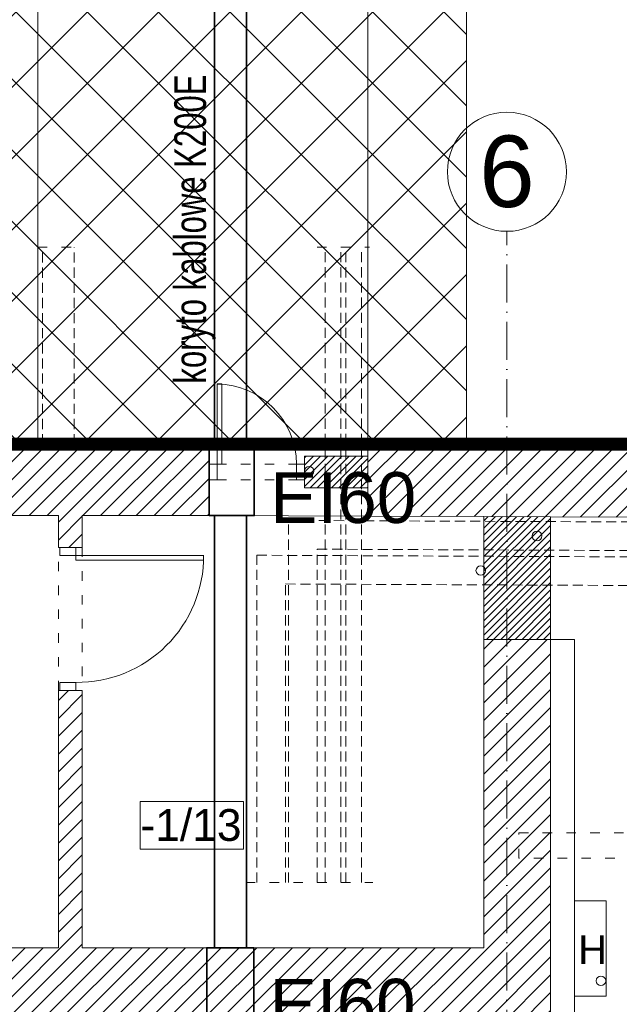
# Model space of a CAD drawing. Header units: millimetres. Extents: x 167773 to 185035, y -114105 to -66770.
# Tile 94 of 114: x 173164 to 173542, y -86499 to -85879. Entities that reach past the tile are written whole.
import ezdxf
from ezdxf.enums import TextEntityAlignment as Align

# ---------------------------------------------------------------- set-up
doc = ezdxf.new("R2010")
doc.units = ezdxf.units.MM
for name, pattern in [('ACAD_ISO03W100', [30, 12, -18]), ('ACAD_ISO10W100', [18, 12, -3, 0, -3]), ('DASHED', [0.75, 0.5, -0.25]), ('HIDDEN', [9.525, 6.35, -3.175])]:
    doc.linetypes.add(name, pattern=pattern)
for name, color, linetype, lineweight in [('!_ppoz', 24, 'Continuous', 9), ('a-op_leader', 9, 'Continuous', 9), ('a-op_text', 7, 'Continuous', 9), ('a-osie', 20, 'ACAD_ISO10W100', 9), ('b-drzwi', 6, 'Continuous', 9), ('b-konstrukcja', 17, 'Continuous', 9), ('b-przerywana1', 9, 'ACAD_ISO03W100', 9), ('b-widokowa', 7, 'Continuous', 9), ('b-ściany', 2, 'Continuous', 9), ('El-koryta_puszki', 1, 'Continuous', 35), ('h-hatch', 8, 'Continuous', 9)]:
    doc.layers.add(name, color=color, linetype=linetype, lineweight=lineweight)
doc.layers.add('!zakres', color=7, linetype='ACAD_ISO03W100', lineweight=60, true_color=0x8a14ff)
doc.styles.add('Arial', font='arial.ttf')
doc.styles.add('PPAB_100', font='arial.ttf', dxfattribs={"height": 18})

msp = doc.modelspace()

# ---------------------------------------------------------------- hatches: boundary and pattern name
at = {"layer": '!_ppoz'}
h = msp.add_hatch(dxfattribs=at)
h.set_pattern_fill('ANSI31', color=256, style=0)
h.paths.add_polyline_path([(173343.38, -86153.39), (173343.38, -86173.39), (173356.38, -86173.39), (173356.38, -86153.39)])
h.paths.add_polyline_path([(173366.38, -86153.39), (173356.38, -86153.39), (173356.38, -86173.39), (173366.38, -86173.39)])
h.paths.add_polyline_path([(173369.38, -86153.39), (173366.38, -86153.39), (173366.38, -86173.39), (173369.38, -86173.39)])
h.paths.add_polyline_path([(173379.38, -86153.39), (173369.38, -86153.39), (173369.38, -86173.39), (173379.38, -86173.39)])
h.paths.add_polyline_path([(173383.38, -86153.39), (173379.38, -86153.39), (173379.38, -86173.39), (173383.38, -86173.39)])
h = msp.add_hatch(dxfattribs=at)
h.set_pattern_fill('ANSI31', color=256, style=0)
h.paths.add_polyline_path([(173470.94, -86191.52), (173456.44, -86191.45), (173456.44, -86268.89), (173470.94, -86268.89)])
h.paths.add_polyline_path([(173498.44, -86191.64), (173470.94, -86191.52), (173470.94, -86268.89), (173498.44, -86268.89)])
at = {"layer": 'h-hatch'}
h = msp.add_hatch(dxfattribs=at)
h.set_pattern_fill('NET', color=256, scale=10, angle=45, style=0)
h.paths.add_polyline_path([(173115.44, -86145.89), (173115.44, -84270.89), (171317.44, -84270.89), (171317.44, -82318.89), (173173.44, -82318.89), (173173.44, -82333.89), (173445.44, -82333.89), (173445.44, -86145.89)])
h = msp.add_hatch(dxfattribs=at)
h.set_pattern_fill('ANSI31', color=256, scale=2.5, style=0)
h.paths.add_polyline_path([(173283.44, -86168.39), (173283.38, -86168.39), (173283.38, -86158.39), (173283.44, -86158.39), (173283.44, -86145.89), (173175.44, -86145.89), (173115.44, -86145.89), (173087.94, -86145.89), (173087.94, -86190.89), (173188.44, -86190.89), (173188.44, -86210.89), (173203.44, -86210.89), (173203.44, -86190.89), (173283.44, -86190.89)])
h.paths.add_polyline_path([(173087.94, -86145.89), (172706.94, -86145.89), (172706.94, -86190.89), (173087.94, -86190.89)])
h.paths.add_polyline_path([(172706.94, -86145.89), (172492.44, -86145.89), (172492.44, -86190.89), (172706.94, -86190.89)])
h = msp.add_hatch(dxfattribs=at)
h.set_pattern_fill('ANSI31', color=256, scale=2.5, style=0)
h.paths.add_polyline_path([(175326.44, -86145.89), (174965.78, -86145.89), (174998.93, -86198.27), (175009.44, -86198.36), (175326.44, -86199.77)])
h.paths.add_polyline_path([(173489.9, -86145.89), (173445.44, -86145.89), (173383.44, -86145.89), (173383.44, -86191.13), (173489.9, -86191.6)])
h.paths.add_polyline_path([(174965.78, -86145.89), (173489.9, -86145.89), (173489.9, -86191.6), (174994.44, -86198.23), (174998.93, -86198.27)])
h = msp.add_hatch(dxfattribs=at)
h.set_pattern_fill('ANSI31', color=256, scale=2.5, style=0)
h.paths.add_polyline_path([(173498.44, -86268.89), (173456.44, -86268.89), (173456.44, -86462.89), (173203.44, -86462.89), (173203.44, -86300.89), (173188.44, -86300.89), (173188.44, -86462.89), (173149.44, -86462.89), (173149.44, -86509.89), (173456.44, -86509.89), (173456.44, -86595.89), (173498.44, -86595.89)])

# ---------------------------------------------------------------- linework, layer by layer
at = {"layer": '!_ppoz', "linetype": 'ACAD_ISO03W100', "ltscale": 0.5}
for p, q in [((173288.38, -86158.39), (173338.38, -86158.39)), ((173288.38, -86168.39), (173338.38, -86168.39))]:
    msp.add_line(p, q, dxfattribs=at)
at = {"layer": '!_ppoz'}
for p, q in [((173456.44, -86191.45), (173498.44, -86191.64)), ((173456.44, -86268.89), (173498.44, -86268.89))]:
    msp.add_line(p, q, dxfattribs=at)
for points in [[(173288.38, -86158.39), (173291.38, -86158.39), (173291.38, -86107.89), (173288.38, -86107.89)], [(173288.38, -86168.39), (173283.38, -86168.39), (173283.38, -86158.39), (173288.38, -86158.39)], [(173343.38, -86168.39), (173338.38, -86168.39), (173338.38, -86158.39), (173343.38, -86158.39)]]:
    msp.add_lwpolyline(points, close=True, dxfattribs=at)
msp.add_lwpolyline([(173533.44, -86433.45), (173533.44, -86493.45), (173513.44, -86493.45), (173513.44, -86433.45), (173533.44, -86433.45)], dxfattribs=at)
msp.add_arc((173287.77, -86158.65), 50.62, 0.2378, 89.32444, dxfattribs=at)
at = {"layer": '!zakres', "linetype": 'DASHED', "ltscale": 60, "const_width": 8, "flags": 128}
msp.add_lwpolyline([(177165.95, -86145.89), (179254.44, -86145.89), (179254.44, -87087.89), (175743.44, -87087.89), (175743.44, -87085.89), (170976.44, -87085.89), (170976.44, -86757.89), (171105.44, -86757.89), (171105.44, -86186.89), (170976.44, -86186.89), (170976.44, -86145.89), (176979.97, -86145.89), (177896.19, -82620.89), (177326.67, -82620.89), (177326.67, -82317.89)], dxfattribs=at)
at = {"layer": 'a-op_leader'}
for p, q in [((173115.44, -86145.89), (173175.44, -86145.89)), ((173383.44, -86145.89), (173445.44, -86145.89))]:
    msp.add_line(p, q, dxfattribs=at)
for centre in [(173346.37, -86162.87), (173489.9, -86203.7), (173454.44, -86225.45), (173530.16, -86483.76)]:
    msp.add_circle(centre, 3, dxfattribs=at)
at = {"layer": 'a-op_text', "ltscale": 0.5}
msp.add_lwpolyline([(173239.96, -86400.8), (173239.96, -86370.8), (173304.96, -86370.8), (173304.96, -86400.8)], close=True, dxfattribs=at)
at = {"layer": 'a-osie', "ltscale": 2}
msp.add_line((173470.94, -87211.89), (173470.94, -86011.89), dxfattribs=at)
at = {"layer": 'a-osie', "linetype": 'Continuous'}
msp.add_circle((173470.94, -85974.39), 37.5, dxfattribs=at)
at = {"layer": 'b-drzwi'}
for points in [[(173189.44, -86215.89), (173189.44, -86210.89), (173199.44, -86210.89), (173199.44, -86215.89)], [(173199.44, -86215.89), (173199.44, -86218.89), (173279.94, -86218.89), (173279.94, -86215.89)], [(173189.44, -86300.89), (173189.44, -86295.89), (173199.44, -86295.89), (173199.44, -86300.89)]]:
    msp.add_lwpolyline(points, close=True, dxfattribs=at)
msp.add_arc((173200.29, -86216.24), 79.65, 269.34576, 0.27099, dxfattribs=at)
at = {"layer": 'b-konstrukcja', "linetype": 'ACAD_ISO03W100', "ltscale": 0.5}
msp.add_lwpolyline([(173478.44, -86390.64), (174228.89, -86390.64), (174228.89, -86406.64), (173478.44, -86406.64)], close=True, dxfattribs=at)
at = {"layer": 'b-przerywana1', "ltscale": 0.5}
for p, q in [((173175.44, -86021.89), (173203.44, -86021.89)), ((173351.38, -86021.89), (173384.38, -86021.89)), ((173283.44, -86145.89), (173383.44, -86145.89)), ((173188.44, -86300.89), (173188.44, -86210.89)), ((173203.44, -86210.89), (173203.44, -86300.89)), ((173306.44, -86421.89), (173386.44, -86421.89))]:
    msp.add_line(p, q, dxfattribs=at)
at = {"layer": 'b-przerywana1', "ltscale": 0.7}
for p, q in [((173456.44, -86268.89), (173456.44, -86191.45)), ((173498.44, -86268.89), (173498.44, -86191.64))]:
    msp.add_line(p, q, dxfattribs=at)
at = {"layer": 'b-widokowa'}
msp.add_line((173283.44, -86190.89), (173383.44, -86191.13), dxfattribs=at)
at = {"layer": 'b-widokowa', "ltscale": 0.5}
for p, q in [((173498.44, -86268.89), (173513.44, -86268.89)), ((173513.44, -86268.89), (173513.44, -86595.89))]:
    msp.add_line(p, q, dxfattribs=at)
at = {"layer": 'b-ściany'}
for p, q in [((173445.44, -82333.89), (173445.44, -86145.89)), ((173383.44, -86191.13), (173383.44, -82378.89)), ((173175.44, -84230.89), (173175.44, -86145.89)), ((173175.44, -86145.89), (173283.44, -86145.89)), ((173283.44, -86190.89), (173283.44, -86145.89)), ((173445.44, -86145.89), (176938.64, -86145.89)), ((172492.44, -86190.89), (173188.44, -86190.89)), ((173188.44, -86210.89), (173188.44, -86190.89)), ((173203.44, -86210.89), (173203.44, -86190.89)), ((173203.44, -86190.89), (173250.44, -86190.89)), ((173203.44, -86190.89), (173283.44, -86190.89)), ((173383.44, -86191.13), (173456.44, -86191.45)), ((173456.44, -86268.89), (173456.44, -86191.45)), ((173498.44, -86191.64), (173498.44, -86268.89)), ((173498.44, -86191.64), (174994.44, -86198.23)), ((173188.44, -86210.89), (173203.44, -86210.89)), ((173456.44, -86268.89), (173456.44, -86462.89)), ((173498.44, -86268.89), (173498.44, -86595.89)), ((173188.44, -86462.89), (173188.44, -86300.89)), ((173188.44, -86300.89), (173203.44, -86300.89)), ((173203.44, -86462.89), (173203.44, -86300.89)), ((173149.44, -86462.89), (173188.44, -86462.89)), ((173456.44, -86462.89), (173203.44, -86462.89))]:
    msp.add_line(p, q, dxfattribs=at)
msp.add_lwpolyline([(173383.38, -86173.39), (173343.38, -86173.39), (173343.38, -86153.39), (173383.38, -86153.39)], close=True, dxfattribs=at)
at = {"layer": 'El-koryta_puszki'}
for points in [[(173286.85, -86145.89), (173306.85, -86145.89), (173306.85, -82378.89), (173286.85, -82378.89)], [(173283.44, -86190.89), (173311.85, -86190.89), (173311.85, -86145.89), (173283.44, -86145.89)], [(173286.85, -86462.9), (173306.85, -86462.9), (173306.85, -86190.9), (173286.85, -86190.9)], [(173281.85, -86509.89), (173311.44, -86509.89), (173311.44, -86462.89), (173281.85, -86462.89)]]:
    msp.add_lwpolyline(points, close=True, dxfattribs=at)
at = {"layer": 'h-hatch', "linetype": 'HIDDEN'}
for p, q in [((173178.44, -86145.89), (173178.44, -86021.89)), ((173198.44, -86145.89), (173198.44, -86021.89)), ((173356.38, -86421.89), (173356.38, -86021.89)), ((173366.38, -86421.89), (173366.38, -86021.89)), ((173369.38, -86421.89), (173369.38, -86021.89)), ((173379.38, -86421.89), (173379.38, -86021.89))]:
    msp.add_line(p, q, dxfattribs=at)
for points in [[(173333.44, -86421.89), (173333.44, -86193.91), (175061.54, -86201.59, -0.412912), (175084.44, -86224.59), (175084.44, -86269.71, 0.412912), (175089.42, -86274.71), (175139.42, -86274.94, 0.415516), (175144.44, -86269.94), (175144.44, -86225.06, -0.415516), (175167.54, -86202.06), (176549.53, -86208.2)], [(173351.44, -86421.89), (173351.44, -86211.99), (175061.46, -86219.59, -0.412912), (175066.44, -86224.59), (175066.44, -86269.71, 0.412912), (175089.34, -86292.71), (175139.34, -86292.94, 0.415516), (175162.44, -86269.94), (175162.44, -86225.06, -0.415516), (175167.46, -86220.06), (176549.46, -86226.2)], [(173313.44, -86421.89), (173313.44, -86215.82), (175039.54, -86223.49, -0.412912), (175062.44, -86246.49), (175062.44, -86291.62, 0.412912), (175067.42, -86296.62), (175161.42, -86297.03, 0.415516), (175166.44, -86292.03), (175166.44, -86247.16, -0.415516), (175189.54, -86224.16), (176549.45, -86230.2)], [(173331.44, -86421.89), (173331.44, -86233.9), (175039.46, -86241.49, -0.412912), (175044.44, -86246.49), (175044.44, -86291.62, 0.412912), (175067.34, -86314.62), (175161.34, -86315.03, 0.415516), (175184.44, -86292.03), (175184.44, -86247.16, -0.415516), (175189.46, -86242.16), (176549.44, -86248.2)]]:
    msp.add_lwpolyline(points, format="xyb", dxfattribs=at)

# ---------------------------------------------------------------- texts
at = {"layer": '!_ppoz', "insert": (173524.91, -86464.18), "char_height": 18, "width": 60, "attachment_point": 5}
msp.add_mtext('{\\fArial|b0|i0|c238|p34;H\\fArial|b0|i0|c0|p34; }', dxfattribs=at)
at = {"layer": 'a-op_text', "ltscale": 0.5, "insert": (173271.96, -86385.8), "char_height": 20, "width": 60, "attachment_point": 5, "style": 'PPAB_100'}
msp.add_mtext('-1/{\\fArial|b0|i0|c238|p34;13}', dxfattribs=at)
at = {"layer": 'a-osie', "linetype": 'ACAD_ISO10W100', "insert": (173470.94, -85974.39), "char_height": 45, "width": 4405.7835, "attachment_point": 5, "style": 'PPAB_100'}
msp.add_mtext('6', dxfattribs=at)
at = {"layer": 'El-koryta_puszki', "style": 'Arial', "width": 0.7}
msp.add_text('koryto kablowe K200E', height=20, rotation=90, dxfattribs=at).set_placement((173281.44, -86010.47), align=Align.CENTER)
at = {"layer": 'El-koryta_puszki', "char_height": 32, "width": 5874.378, "attachment_point": 4, "style": 'PPAB_100'}
for insert in [(173321.85, -86179.75), (173321.44, -86498.74)]:
    msp.add_mtext('{\\fArial|b0|i0|c238|p34;EI60}', dxfattribs=dict(at, insert=insert))

doc.saveas('drawing.dxf')
